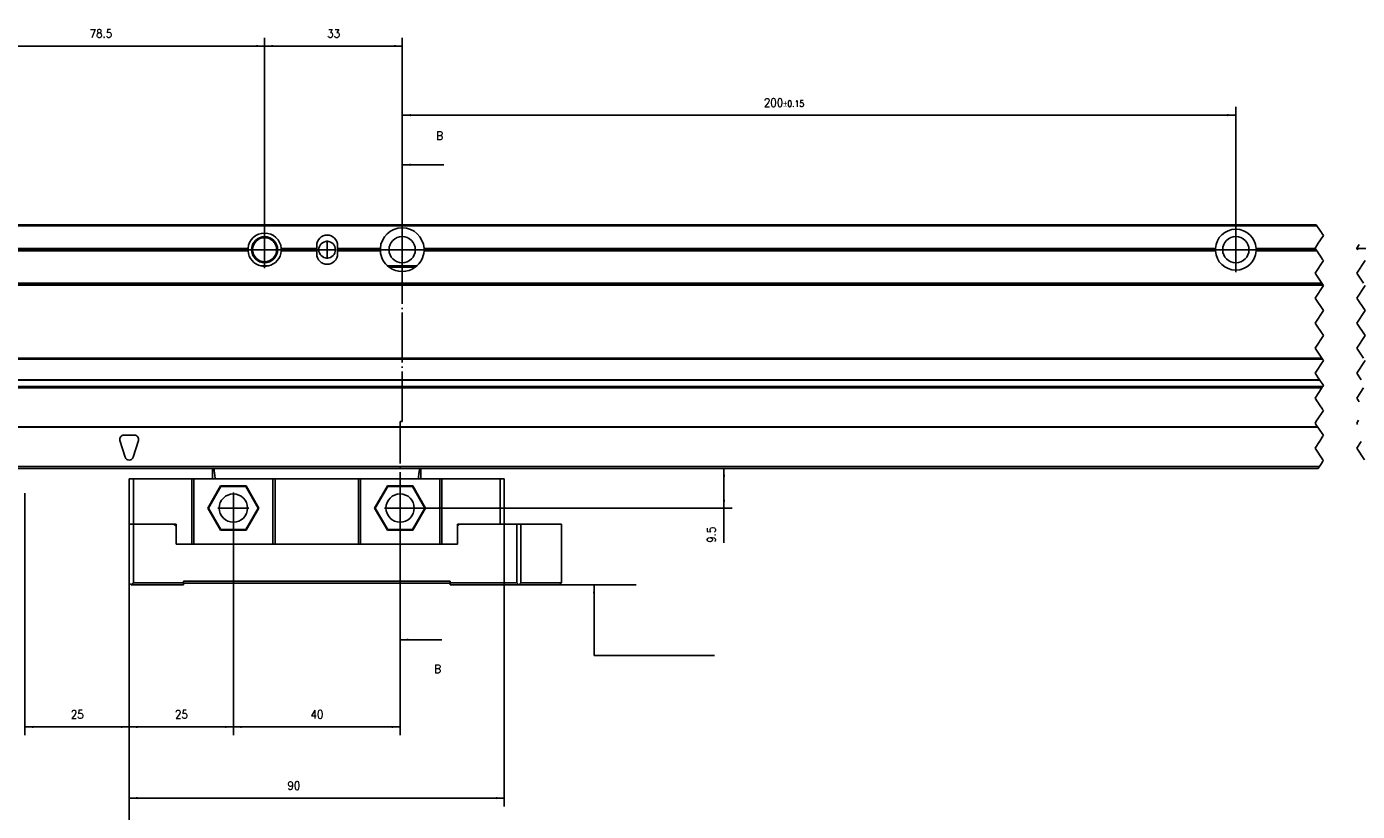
# Model space of a CAD drawing. Header units: inches. Extents: x -235 to 4016, y -109 to 485.
# Tile 7 of 29: x -49 to 271, y 116 to 305. Entities that reach past the tile are written whole.
import ezdxf

# ---------------------------------------------------------------- set-up
doc = ezdxf.new("R2010")
doc.units = ezdxf.units.IN
doc.linetypes.add('DOT_CENTER', pattern=[14, 12, -1, 0, -1])
doc.layers.add('1', color=7, linetype='Continuous')
doc.styles.add('CONVERTER_11', font='txt.shx', dxfattribs={"width": 0.9})
doc.dimstyles.new('ME10_DIM_27', dxfattribs={"dimtxt": 2, "dimasz": 2, "dimexe": 2, "dimexo": 0, "dimgap": 2, "dimtad": 1, "dimdsep": 46, "dimtxsty": 'CONVERTER_11', "dimsah": 1, "dimcen": 0.09, "dimclrd": 2, "dimclre": 2, "dimclrt": 2, "dimadec": 0, "dimazin": 0, "dimtfac": 1, "dimtdec": 4, "dimtix": 1, "dimtmove": 0, "dimatfit": 3, "dimfxl": 1, "dimtolj": 1, "dimtzin": 0, "dimarcsym": 0})
doc.dimstyles.new('ME10_DIM_28', dxfattribs={"dimtxt": 2, "dimasz": 2, "dimexe": 2, "dimexo": 0, "dimgap": 2, "dimtad": 1, "dimdsep": 46, "dimtxsty": 'CONVERTER_11', "dimsah": 1, "dimcen": 0.09, "dimclrd": 2, "dimclre": 2, "dimclrt": 2, "dimadec": 0, "dimazin": 0, "dimtfac": 1, "dimtdec": 4, "dimtix": 1, "dimtmove": 0, "dimatfit": 3, "dimfxl": 1, "dimtolj": 1, "dimtzin": 0, "dimarcsym": 0})
doc.dimstyles.new('ME10_DIM_29', dxfattribs={"dimtxt": 2, "dimasz": 2, "dimexe": 2, "dimexo": 0, "dimgap": 2, "dimtad": 1, "dimdsep": 46, "dimtxsty": 'CONVERTER_11', "dimsah": 1, "dimcen": 0.09, "dimclrd": 2, "dimclre": 2, "dimclrt": 2, "dimadec": 0, "dimazin": 0, "dimtfac": 1, "dimtdec": 4, "dimtix": 1, "dimtmove": 0, "dimatfit": 3, "dimfxl": 1, "dimtolj": 1, "dimtzin": 0, "dimarcsym": 0})
doc.dimstyles.new('ME10_DIM_30', dxfattribs={"dimtxt": 2, "dimasz": 2, "dimexe": 2, "dimexo": 0, "dimgap": 2, "dimtad": 1, "dimdsep": 46, "dimtxsty": 'CONVERTER_11', "dimsah": 1, "dimcen": 0.09, "dimclrd": 2, "dimclre": 2, "dimclrt": 2, "dimadec": 0, "dimazin": 0, "dimtfac": 1, "dimtdec": 4, "dimtix": 1, "dimtmove": 0, "dimatfit": 3, "dimfxl": 1, "dimtolj": 1, "dimtzin": 0, "dimarcsym": 0})
doc.dimstyles.new('ME10_DIM_31', dxfattribs={"dimtxt": 2, "dimasz": 2, "dimexe": 2, "dimexo": 0, "dimgap": 2, "dimtad": 1, "dimdsep": 46, "dimtxsty": 'CONVERTER_11', "dimsah": 1, "dimcen": 0.09, "dimclrd": 2, "dimclre": 2, "dimclrt": 2, "dimadec": 0, "dimazin": 0, "dimtfac": 1, "dimtdec": 4, "dimtix": 1, "dimtmove": 0, "dimatfit": 3, "dimfxl": 1, "dimtolj": 1, "dimtzin": 0, "dimarcsym": 0})
doc.dimstyles.new('ME10_DIM_38', dxfattribs={"dimtxt": 2, "dimasz": 2, "dimexe": 2, "dimexo": 0, "dimgap": 2, "dimtad": 1, "dimdsep": 46, "dimtxsty": 'CONVERTER_11', "dimsah": 1, "dimcen": 0.09, "dimclrd": 2, "dimclre": 2, "dimclrt": 2, "dimadec": 0, "dimazin": 0, "dimtol": 1, "dimtp": 0.15, "dimtm": 0.15, "dimtfac": 0.75, "dimtix": 1, "dimtmove": 0, "dimatfit": 3, "dimfxl": 1, "dimtolj": 1, "dimtzin": 0, "dimarcsym": 0})
doc.dimstyles.new('ME10_DIM_39', dxfattribs={"dimtxt": 2, "dimasz": 2, "dimexe": 2, "dimexo": 0, "dimgap": 2, "dimtad": 1, "dimdsep": 46, "dimtxsty": 'CONVERTER_11', "dimsah": 1, "dimcen": 0.09, "dimclrd": 2, "dimclre": 2, "dimclrt": 2, "dimadec": 0, "dimazin": 0, "dimtfac": 1, "dimtdec": 4, "dimtix": 1, "dimtmove": 0, "dimatfit": 3, "dimfxl": 1, "dimtolj": 1, "dimtzin": 0, "dimarcsym": 0})
doc.dimstyles.new('ME10_DIM_40', dxfattribs={"dimtxt": 2, "dimasz": 2, "dimexe": 2, "dimexo": 0, "dimgap": 2, "dimtad": 1, "dimdsep": 46, "dimtxsty": 'CONVERTER_11', "dimsah": 1, "dimcen": 0.09, "dimclrd": 2, "dimclre": 2, "dimclrt": 2, "dimadec": 0, "dimazin": 0, "dimtfac": 1, "dimtdec": 4, "dimtix": 1, "dimtmove": 0, "dimatfit": 3, "dimfxl": 1, "dimtolj": 1, "dimtzin": 0, "dimarcsym": 0})
doc.dimstyles.get("Standard").update_dxf_attribs({"dimtxt": 0.18, "dimasz": 0.18, "dimexe": 0.18, "dimexo": 0.0625, "dimgap": 0.09, "dimtad": 0, "dimtih": 1, "dimtoh": 1, "dimdec": 4, "dimzin": 0, "dimdsep": 46, "dimtxsty": 'Standard', "dimcen": 0.09, "dimadec": 0, "dimazin": 0, "dimtfac": 1, "dimtdec": 4, "dimtofl": 0, "dimtmove": 0, "dimatfit": 3, "dimfxl": 1, "dimtolj": 1, "dimtzin": 0, "dimarcsym": 0})

# ---------------------------------------------------------------- blocks, each defined once
blk = doc.blocks.new('L-28_CABEZA__4', base_point=(-24.07, 170.77))
at = {"color": 7, "linetype": 'Continuous'}
for p, q in [((-4.07, 196.22), (-4.07, 198.73)), ((-3.75, 198.73), (-3.79, 198.73)), ((-3.75, 198.73), (45.6, 198.73)), ((45.65, 198.73), (45.6, 198.73)), ((45.93, 196.22), (45.93, 198.73)), ((-23.07, 196.22), (-24.07, 196.22)), ((-24.07, 196.22), (-24.07, 185.37)), ((-23.07, 196.22), (-9.07, 196.22)), ((-23.07, 185.37), (-23.07, 196.22)), ((-8.57, 196.22), (-9.07, 196.22)), ((-9.07, 180.57), (-9.07, 196.22)), ((-4.07, 196.22), (-8.57, 196.22)), ((-8.57, 196.22), (-8.57, 180.57)), ((-3.43, 196.22), (-4.07, 196.22)), ((10.43, 196.22), (-3.43, 196.22)), ((10.93, 196.22), (10.43, 196.22)), ((10.43, 180.57), (10.43, 196.22)), ((10.93, 196.22), (30.93, 196.22)), ((10.93, 196.22), (10.93, 180.57)), ((30.93, 196.22), (30.93, 180.57)), ((30.93, 196.22), (31.43, 196.22)), ((31.43, 180.57), (31.43, 196.22)), ((45.28, 196.22), (31.43, 196.22)), ((45.93, 196.22), (45.28, 196.22)), ((50.43, 196.22), (45.93, 196.22)), ((50.93, 196.22), (50.43, 196.22)), ((50.43, 196.22), (50.43, 180.57)), ((50.93, 196.22), (64.93, 196.22)), ((50.93, 180.57), (50.93, 196.22)), ((64.93, 196.22), (65.93, 196.22)), ((64.93, 185.37), (64.93, 196.22)), ((65.93, 196.22), (65.93, 185.37)), ((-2.13, 194.53), (-5.2, 189.22)), ((-2.05, 194.37), (-5.02, 189.22)), ((3.99, 194.53), (-2.13, 194.53)), ((-2.05, 194.37), (-2.13, 194.53)), ((3.9, 194.37), (-2.05, 194.37)), ((3.9, 194.37), (3.99, 194.53)), ((6.87, 189.22), (3.9, 194.37)), ((7.05, 189.22), (3.99, 194.53)), ((37.87, 194.53), (34.8, 189.22)), ((37.95, 194.37), (34.98, 189.22)), ((43.99, 194.53), (37.87, 194.53)), ((37.95, 194.37), (37.87, 194.53)), ((43.9, 194.37), (37.95, 194.37)), ((43.9, 194.37), (43.99, 194.53)), ((46.87, 189.22), (43.9, 194.37)), ((47.05, 189.22), (43.99, 194.53)), ((-5.02, 189.22), (-5.2, 189.22)), ((-2.13, 183.92), (-5.2, 189.22)), ((-2.05, 184.07), (-5.02, 189.22)), ((6.87, 189.22), (3.9, 184.07)), ((7.05, 189.22), (3.99, 183.92)), ((6.87, 189.22), (7.05, 189.22)), ((34.98, 189.22), (34.8, 189.22)), ((34.8, 189.22), (37.87, 183.92)), ((34.98, 189.22), (37.95, 184.07)), ((43.9, 184.07), (46.87, 189.22)), ((43.99, 183.92), (47.05, 189.22)), ((46.87, 189.22), (47.05, 189.22)), ((-24.07, 185.37), (-23.07, 185.37)), ((-24.07, 171.27), (-24.07, 185.37)), ((-23.07, 185.37), (-23.07, 171.27)), ((-23.07, 185.37), (-13.32, 185.37)), ((-12.82, 185.37), (-13.32, 185.37)), ((-12.82, 184.87), (-13.32, 185.37)), ((-12.82, 184.87), (-12.82, 185.37)), ((55.18, 185.37), (54.68, 185.37)), ((54.68, 185.37), (54.68, 184.87)), ((55.18, 185.37), (54.68, 184.87)), ((64.93, 185.37), (55.18, 185.37)), ((65.93, 185.37), (64.93, 185.37)), ((68.93, 185.37), (65.93, 185.37)), ((68.93, 171.27), (68.93, 185.37)), ((68.93, 185.37), (69.93, 185.37)), ((69.93, 171.27), (69.93, 185.37)), ((79.67, 185.37), (69.93, 185.37)), ((79.67, 171.27), (79.67, 185.37)), ((-12.82, 180.57), (-12.82, 184.87)), ((-2.13, 183.92), (-2.05, 184.07)), ((3.99, 183.92), (-2.13, 183.92)), ((3.9, 184.07), (-2.05, 184.07)), ((3.99, 183.92), (3.9, 184.07)), ((37.95, 184.07), (37.87, 183.92)), ((37.87, 183.92), (43.99, 183.92)), ((37.95, 184.07), (43.9, 184.07)), ((43.9, 184.07), (43.99, 183.92)), ((54.68, 184.87), (54.68, 180.57)), ((-12.82, 180.57), (-9.07, 180.57)), ((-8.57, 180.57), (-9.07, 180.57)), ((10.43, 180.57), (-8.57, 180.57)), ((10.43, 180.57), (10.93, 180.57)), ((10.93, 180.57), (30.93, 180.57)), ((30.93, 180.57), (31.43, 180.57)), ((50.43, 180.57), (31.43, 180.57)), ((50.43, 180.57), (50.93, 180.57)), ((50.93, 180.57), (54.68, 180.57)), ((-24.07, 171.27), (-23.57, 170.77)), ((-23.57, 170.77), (-23.07, 171.27)), ((-11.07, 170.77), (-23.57, 170.77)), ((-23.07, 171.27), (-11.07, 171.27)), ((-11.07, 171.67), (52.93, 171.67)), ((-11.07, 171.27), (-11.07, 171.67)), ((-11.07, 171.17), (-11.07, 171.27)), ((52.93, 171.17), (-11.07, 171.17)), ((-11.07, 170.77), (-11.07, 171.17)), ((52.93, 171.67), (52.93, 171.27)), ((52.93, 171.27), (68.93, 171.27)), ((52.93, 171.27), (52.93, 171.17)), ((52.93, 171.17), (52.93, 170.77)), ((52.93, 170.77), (69.43, 170.77)), ((68.93, 171.27), (69.43, 170.77)), ((69.93, 171.27), (69.43, 170.77)), ((69.43, 170.77), (79.17, 170.77)), ((69.93, 171.27), (79.67, 171.27)), ((79.67, 171.27), (79.17, 170.77))]:
    blk.add_line(p, q, dxfattribs=at)
for centre in [(0.93, 189.22), (40.93, 189.22)]:
    blk.add_circle(centre, 3.4, dxfattribs=at)
for points, knots in [([(-3.79, 198.73), (-3.83, 198.72), (-3.89, 198.71), (-3.97, 198.7), (-4.04, 198.7), (-4.06, 198.72), (-4.07, 198.73)], [0, 0, 0, 0, 0.1022068, 0.1918089, 0.2524586, 0.2886181, 0.2886181, 0.2886181, 0.2886181]), ([(-3.43, 196.22), (-3.45, 196.43), (-3.51, 196.85), (-3.59, 197.48), (-3.67, 198.1), (-3.72, 198.52), (-3.75, 198.73)], [0, 0, 0, 0, 0.63275, 1.265494, 1.898236, 2.530923, 2.530923, 2.530923, 2.530923]), ([(45.28, 196.22), (45.31, 196.43), (45.36, 196.85), (45.44, 197.48), (45.52, 198.1), (45.58, 198.52), (45.6, 198.73)], [0, 0, 0, 0, 0.63275, 1.265494, 1.898236, 2.530923, 2.530923, 2.530923, 2.530923]), ([(45.93, 198.73), (45.92, 198.72), (45.89, 198.7), (45.83, 198.7), (45.74, 198.71), (45.68, 198.72), (45.65, 198.73)], [0, 0, 0, 0, 0.0306369, 0.0934476, 0.1830497, 0.2852565, 0.2852565, 0.2852565, 0.2852565])]:
    blk.add_open_spline(points, degree=3, knots=knots, dxfattribs=at)
at = {"layer": '1', "color": 2, "linetype": 'DOT_CENTER'}
for p, q in [((0.93, 192.96), (0.93, 185.48)), ((40.93, 192.96), (40.93, 185.48)), ((4.67, 189.22), (-2.81, 189.22)), ((44.67, 189.22), (37.19, 189.22))]:
    blk.add_line(p, q, dxfattribs=at)
blk = doc.blocks.new('L-26_PERFIL__5', base_point=(-104.13, 192.82))
at = {"color": 7, "linetype": 'Continuous'}
for p, q in [((-70.07, 257.22), (260.69, 257.22)), ((-70.07, 256.97), (260.86, 256.97)), ((-70.07, 251.22), (4.43, 251.22)), ((-70.07, 250.92), (4.44, 250.92)), ((4.44, 251.52), (-52.87, 251.52)), ((20.93, 251.52), (12.42, 251.52)), ((12.42, 250.92), (20.93, 250.92)), ((12.43, 251.22), (20.93, 251.22)), ((20.93, 251.52), (20.93, 252.22)), ((20.93, 251.22), (20.93, 251.52)), ((20.93, 250.92), (20.93, 251.22)), ((20.93, 250.22), (20.93, 250.92)), ((25.93, 252.22), (25.93, 251.52)), ((25.93, 251.52), (25.93, 251.22)), ((36.19, 251.52), (25.93, 251.52)), ((25.93, 251.22), (25.93, 250.92)), ((36.18, 251.22), (25.93, 251.22)), ((25.93, 250.92), (25.93, 250.22)), ((25.93, 250.92), (36.19, 250.92)), ((236.54, 251.52), (46.67, 251.52)), ((46.67, 250.92), (236.54, 250.92)), ((46.68, 251.22), (236.53, 251.22)), ((246.32, 251.52), (260.49, 251.52)), ((260.89, 250.92), (246.32, 250.92)), ((246.33, 251.22), (260.69, 251.22)), ((270.49, 251.52), (301.54, 251.52)), ((9.32, 247.32), (7.54, 247.32)), ((44.94, 247.32), (37.91, 247.32)), ((44.58, 247.02), (38.28, 247.02)), ((262.03, 243.22), (-70.07, 243.22)), ((-70.07, 242.97), (262.19, 242.97)), ((-70.07, 242.72), (262.36, 242.72)), ((-70.07, 225.22), (262.03, 225.22)), ((-70.07, 224.97), (262.19, 224.97)), ((261.5, 220.02), (-70.07, 220.02)), ((-70.07, 219.93), (261.56, 219.93)), ((262.27, 218.38), (-70.07, 218.38)), ((-70.07, 218.22), (262.16, 218.22)), ((262.08, 218.1), (-70.07, 218.1)), ((261.02, 208.72), (-70.07, 208.72)), ((-70.07, 208.63), (261.09, 208.63)), ((-26.28, 205.42), (-25.03, 201.42)), ((-25.32, 206.72), (-22.82, 206.72)), ((-23.12, 201.42), (-21.87, 205.42)), ((261.49, 199.22), (-70.07, 199.22)), ((-69.67, 198.72), (-4.07, 198.73)), ((-4.07, 198.73), (-3.79, 198.73)), ((-3.75, 198.73), (-3.79, 198.73)), ((-3.75, 198.73), (45.6, 198.73)), ((45.65, 198.73), (45.6, 198.73)), ((45.65, 198.73), (45.93, 198.73)), ((45.93, 198.73), (261.16, 198.72))]:
    blk.add_line(p, q, dxfattribs=at)
at = {"color": 12, "linetype": 'Continuous'}
for p, q in [((260.86, 256.97), (260.69, 257.22)), ((260.86, 256.97), (261.03, 256.72)), ((261.03, 256.72), (261.96, 255.31)), ((260.99, 252.47), (260.43, 251.62)), ((261.05, 252.55), (260.99, 252.47)), ((261.73, 253.57), (261.05, 252.55)), ((262.43, 254.62), (261.73, 253.57)), ((261.96, 255.31), (262.07, 255.15)), ((262.07, 255.15), (262.43, 254.62)), ((270.43, 251.62), (270.99, 252.47)), ((260.43, 251.62), (260.49, 251.52)), ((260.49, 251.52), (260.69, 251.22)), ((260.69, 251.22), (260.89, 250.92)), ((260.89, 250.92), (260.93, 250.87)), ((260.93, 250.87), (261.53, 249.97)), ((261.53, 249.97), (261.59, 249.88)), ((261.59, 249.88), (262.26, 248.87)), ((270.49, 251.52), (270.43, 251.62)), ((270.69, 251.22), (270.49, 251.52)), ((262.43, 248.62), (260.43, 245.62)), ((262.26, 248.87), (262.43, 248.62)), ((270.43, 245.62), (272.43, 248.62)), ((260.43, 245.62), (262.03, 243.22)), ((262.19, 242.97), (262.03, 243.22)), ((262.19, 242.97), (262.36, 242.72)), ((262.36, 242.72), (262.43, 242.62)), ((272.03, 243.22), (270.43, 245.62)), ((262.43, 242.62), (260.43, 239.62)), ((260.43, 239.62), (262.43, 236.62)), ((270.43, 239.62), (272.43, 242.62)), ((272.43, 236.62), (270.43, 239.62)), ((262.43, 236.62), (260.43, 233.62)), ((270.43, 233.62), (272.43, 236.62)), ((260.43, 233.62), (262.43, 230.62)), ((272.43, 230.62), (270.43, 233.62)), ((262.43, 230.62), (260.43, 227.62)), ((270.43, 227.62), (272.43, 230.62)), ((260.43, 227.62), (262.03, 225.22)), ((272.03, 225.22), (270.43, 227.62)), ((262.43, 224.62), (260.43, 221.62)), ((262.19, 224.97), (262.03, 225.22)), ((262.19, 224.97), (262.43, 224.62)), ((270.43, 221.62), (272.43, 224.62)), ((260.43, 221.62), (261.5, 220.02)), ((271.5, 220.02), (270.43, 221.62)), ((262.08, 218.1), (260.43, 215.62)), ((261.56, 219.93), (261.5, 220.02)), ((261.56, 219.93), (262.43, 218.62)), ((262.16, 218.22), (262.08, 218.1)), ((262.16, 218.22), (262.18, 218.25)), ((262.18, 218.25), (262.27, 218.38)), ((262.43, 218.62), (262.27, 218.38)), ((270.43, 215.62), (272.08, 218.1)), ((260.43, 215.62), (261.03, 214.71)), ((261.07, 214.66), (261.03, 214.71)), ((261.1, 214.62), (261.07, 214.66)), ((261.1, 214.62), (261.53, 213.97)), ((261.53, 213.97), (262.21, 212.95)), ((271.03, 214.71), (270.43, 215.62)), ((262.43, 212.62), (260.92, 210.37)), ((262.21, 212.95), (262.26, 212.87)), ((262.26, 212.87), (262.43, 212.62)), ((260.87, 210.28), (260.43, 209.62)), ((260.43, 209.62), (260.66, 209.27)), ((260.66, 209.27), (261.02, 208.72)), ((260.92, 210.37), (260.87, 210.28)), ((261.02, 208.72), (261.09, 208.63)), ((261.09, 208.63), (262.43, 206.62)), ((270.43, 209.62), (270.87, 210.28)), ((270.66, 209.27), (270.43, 209.62)), ((261.47, 205.19), (260.43, 203.62)), ((261.55, 205.3), (261.47, 205.19)), ((262.16, 206.22), (261.55, 205.3)), ((262.16, 206.22), (262.33, 206.47)), ((262.43, 206.62), (262.33, 206.47)), ((270.43, 203.62), (271.47, 205.19)), ((260.43, 203.62), (262.29, 200.82)), ((272.29, 200.82), (270.43, 203.62)), ((261.16, 198.72), (261.41, 199.1)), ((261.41, 199.1), (261.49, 199.22)), ((261.79, 199.67), (261.49, 199.22)), ((261.96, 199.92), (261.79, 199.67)), ((262.31, 200.45), (261.96, 199.92)), ((262.29, 200.82), (262.43, 200.62)), ((262.43, 200.62), (262.31, 200.45))]:
    blk.add_line(p, q, dxfattribs=at)
at = {"color": 7, "linetype": 'Continuous'}
for centre, radius in [((8.43, 251.22), 3.12), ((8.43, 251.22), 2.88), ((23.43, 251.22), 2), ((41.43, 251.22), 3.15), ((241.43, 251.22), 3.15)]:
    blk.add_circle(centre, radius, dxfattribs=at)
for centre, radius, start, end in [((41.43, 251.22), 5.25, 3.2758, 176.7242), ((241.43, 251.22), 4.9, 3.5101, 176.4899), ((8.43, 251.22), 4, 4.3012, 175.6988), ((23.43, 252.22), 2.5, 360, 180), ((8.43, 251.22), 4, 175.6988, 180), ((8.43, 251.22), 4, 180, 184.3012), ((8.43, 251.22), 4, 184.3012, 257.1614), ((8.43, 251.22), 4, 282.8386, 355.6988), ((8.43, 251.22), 4, 0, 4.3012), ((8.43, 251.22), 4, 355.6988, 0), ((23.43, 250.22), 2.5, 180, 0), ((41.43, 251.22), 5.25, 176.7242, 180), ((41.43, 251.22), 5.25, 180, 183.2758), ((41.43, 251.22), 5.25, 183.2758, 233.1301), ((41.43, 251.22), 5.25, 306.8699, 356.7242), ((41.43, 251.22), 5.25, 0, 3.2758), ((41.43, 251.22), 5.25, 356.7242, 0), ((241.43, 251.22), 4.9, 176.4899, 180), ((241.43, 251.22), 4.9, 180, 183.5101), ((241.43, 251.22), 4.9, 183.5101, 356.4899), ((241.43, 251.22), 4.9, 0, 3.5101), ((241.43, 251.22), 4.9, 356.4899, 0), ((8.43, 251.22), 4, 257.1614, 282.8386), ((41.43, 251.22), 5.25, 233.1301, 306.8699), ((-25.32, 205.72), 1, 90, 197.354), ((-22.82, 205.72), 1, 342.646, 90), ((-24.07, 201.72), 1, 197.354, 342.646)]:
    blk.add_arc(centre, radius, start, end, dxfattribs=at)
at = {"layer": '1', "color": 2, "linetype": 'DOT_CENTER'}
for p, q in [((8.43, 255.62), (8.43, 246.82)), ((8.43, 255.62), (8.43, 246.82)), ((41.43, 257), (41.43, 245.45)), ((241.43, 256.61), (241.43, 245.83)), ((23.43, 253.42), (23.43, 249.02)), ((12.83, 251.22), (4.03, 251.22)), ((12.83, 251.22), (4.03, 251.22)), ((25.63, 251.22), (21.23, 251.22)), ((47.2, 251.22), (35.65, 251.22)), ((246.82, 251.22), (236.04, 251.22))]:
    blk.add_line(p, q, dxfattribs=at)
blk = doc.blocks.new('L-28__7', base_point=(-104.13, 170.77))
for name, p in [('L-26_PERFIL__5', (-104.13, 192.82)), ('L-28_CABEZA__4', (-24.07, 170.77))]:
    blk.add_blockref(name, p)
blk = doc.blocks.new('*D73')
at = {"layer": '1', "color": 2, "linetype": 'Continuous'}
for p, q in [((-69.67, 198.72), (120.63, 198.72)), ((118.63, 189.22), (118.63, 198.72)), ((40.93, 189.22), (120.63, 189.22)), ((118.63, 180.9), (118.63, 189.22))]:
    blk.add_line(p, q, dxfattribs=at)
at = {"layer": '1', "color": 2}
for points in [[(118.9, 196.72), (118.37, 196.72), (118.63, 198.72)], [(118.37, 191.22), (118.9, 191.22), (118.63, 189.22)]]:
    blk.add_solid(points, dxfattribs=at)
at = {"layer": '1', "color": 2, "insert": (116.63, 180.9), "char_height": 2, "attachment_point": 7, "rotation": 90, "line_spacing_factor": 0.60024, "style": 'CONVERTER_11'}
blk.add_mtext('9.5', dxfattribs=at)
blk = doc.blocks.new('*D74')
at = {"layer": '1', "color": 2, "linetype": 'Continuous'}
for p, q in [((0.93, 189.22), (0.93, 134.71)), ((40.93, 189.22), (40.93, 134.71)), ((0.93, 136.71), (40.93, 136.71))]:
    blk.add_line(p, q, dxfattribs=at)
at = {"layer": '1', "color": 2}
for points in [[(2.93, 136.97), (2.93, 136.44), (0.93, 136.71)], [(38.93, 136.44), (38.93, 136.97), (40.93, 136.71)]]:
    blk.add_solid(points, dxfattribs=at)
at = {"layer": '1', "color": 2, "insert": (19.43, 138.71), "char_height": 2, "attachment_point": 7, "rotation": 0.0001, "line_spacing_factor": 0.60024, "style": 'CONVERTER_11'}
blk.add_mtext('40', dxfattribs=at)
blk = doc.blocks.new('*D75')
at = {"layer": '1', "color": 2, "linetype": 'Continuous'}
for p, q in [((0.93, 189.22), (0.93, 134.71)), ((-24.07, 185.37), (-24.07, 134.71)), ((-24.07, 136.71), (0.93, 136.71))]:
    blk.add_line(p, q, dxfattribs=at)
at = {"layer": '1', "color": 2}
for points in [[(-22.07, 136.97), (-22.07, 136.44), (-24.07, 136.71)], [(-1.07, 136.44), (-1.07, 136.97), (0.93, 136.71)]]:
    blk.add_solid(points, dxfattribs=at)
at = {"layer": '1', "color": 2, "insert": (-13.07, 138.71), "char_height": 2, "attachment_point": 7, "rotation": 0.0001, "line_spacing_factor": 0.60024, "style": 'CONVERTER_11'}
blk.add_mtext('25', dxfattribs=at)
blk = doc.blocks.new('*D76')
at = {"layer": '1', "color": 2, "linetype": 'Continuous'}
for p, q in [((65.93, 185.37), (65.93, 117.63)), ((-24.07, 171.27), (-24.07, 117.63)), ((-24.07, 119.63), (65.93, 119.63))]:
    blk.add_line(p, q, dxfattribs=at)
at = {"layer": '1', "color": 2}
for points in [[(-22.07, 119.89), (-22.07, 119.36), (-24.07, 119.63)], [(63.93, 119.36), (63.93, 119.89), (65.93, 119.63)]]:
    blk.add_solid(points, dxfattribs=at)
at = {"layer": '1', "color": 2, "insert": (13.89, 121.63), "char_height": 2, "attachment_point": 7, "rotation": 0.0001, "line_spacing_factor": 0.60024, "style": 'CONVERTER_11'}
blk.add_mtext('90', dxfattribs=at)
blk = doc.blocks.new('*D77')
at = {"layer": '1', "color": 2, "linetype": 'Continuous'}
for p, q in [((-49.07, 192.82), (-49.07, 134.71)), ((-24.07, 171.27), (-24.07, 134.71)), ((-49.07, 136.71), (-24.07, 136.71))]:
    blk.add_line(p, q, dxfattribs=at)
at = {"layer": '1', "color": 2}
for points in [[(-47.07, 136.97), (-47.07, 136.44), (-49.07, 136.71)], [(-26.07, 136.44), (-26.07, 136.97), (-24.07, 136.71)]]:
    blk.add_solid(points, dxfattribs=at)
at = {"layer": '1', "color": 2, "insert": (-38.07, 138.71), "char_height": 2, "attachment_point": 7, "rotation": 0.0001, "line_spacing_factor": 0.60024, "style": 'CONVERTER_11'}
blk.add_mtext('25', dxfattribs=at)
blk = doc.blocks.new('*D84')
at = {"layer": '1', "color": 2, "linetype": 'Continuous'}
for p, q in [((41.43, 251.22), (41.43, 285.51)), ((241.43, 251.22), (241.43, 285.51)), ((41.43, 283.51), (241.43, 283.51))]:
    blk.add_line(p, q, dxfattribs=at)
at = {"layer": '1', "color": 2}
for points in [[(43.43, 283.78), (43.43, 283.25), (41.43, 283.51)], [(239.43, 283.25), (239.43, 283.78), (241.43, 283.51)]]:
    blk.add_solid(points, dxfattribs=at)
at = {"layer": '1', "color": 2, "insert": (128.21, 285.51), "char_height": 2, "attachment_point": 7, "rotation": 0.0001, "line_spacing_factor": 0.60024, "style": 'CONVERTER_11'}
blk.add_mtext('\\C2;200\\C2;\\H1.5;{\\Fgdt;`}0.15', dxfattribs=at)
blk = doc.blocks.new('*D85')
at = {"layer": '1', "color": 2, "linetype": 'Continuous'}
for p, q in [((-70.07, 256.22), (-70.07, 302.1)), ((8.43, 251.22), (8.43, 302.1)), ((8.43, 300.1), (-70.07, 300.1))]:
    blk.add_line(p, q, dxfattribs=at)
at = {"layer": '1', "color": 2}
for points in [[(-68.07, 300.36), (-68.07, 299.83), (-70.07, 300.1)], [(6.43, 299.83), (6.43, 300.36), (8.43, 300.1)]]:
    blk.add_solid(points, dxfattribs=at)
at = {"layer": '1', "color": 2, "insert": (-33.55, 302.1), "char_height": 2, "attachment_point": 7, "rotation": 0.0001, "line_spacing_factor": 0.60024, "style": 'CONVERTER_11'}
blk.add_mtext('78.5', dxfattribs=at)
blk = doc.blocks.new('*D86')
at = {"layer": '1', "color": 2, "linetype": 'Continuous'}
for p, q in [((8.43, 251.22), (8.43, 302.1)), ((41.43, 251.22), (41.43, 302.1)), ((41.43, 300.1), (8.43, 300.1))]:
    blk.add_line(p, q, dxfattribs=at)
at = {"layer": '1', "color": 2}
for points in [[(10.43, 300.36), (10.43, 299.83), (8.43, 300.1)], [(39.43, 299.83), (39.43, 300.36), (41.43, 300.1)]]:
    blk.add_solid(points, dxfattribs=at)
at = {"layer": '1', "color": 2, "insert": (23.43, 302.1), "char_height": 2, "attachment_point": 7, "rotation": 0.0001, "line_spacing_factor": 0.60024, "style": 'CONVERTER_11'}
blk.add_mtext('33', dxfattribs=at)
blk = doc.blocks.new('B-B__1', base_point=(40.93, 149.64))
at = {"layer": '1', "color": 2, "linetype": 'DOT_CENTER'}
for p, q in [((41.43, 210.02), (41.43, 271.6)), ((40.93, 210.02), (41.43, 210.02)), ((40.93, 157.64), (40.93, 210.02))]:
    blk.add_line(p, q, dxfattribs=at)
at = {"layer": '1', "color": 7}
for points in [[(43.43, 271.87), (43.43, 271.34), (41.43, 271.6)], [(42.93, 157.9), (42.93, 157.38), (40.93, 157.64)]]:
    blk.add_solid(points, dxfattribs=at)
at = {"layer": '1', "color": 2, "char_height": 2, "attachment_point": 5, "line_spacing_factor": 1.20048, "style": 'CONVERTER_11'}
for insert in [(50.43, 278.6), (49.93, 150.64)]:
    blk.add_mtext('B', dxfattribs=dict(at, insert=insert))
at = {"layer": '1', "color": 7, "linetype": 'Continuous', "has_arrowhead": 0}
for points in [[(41.43, 276.6), (41.43, 271.6)], [(41.43, 271.6), (51.43, 271.6)], [(41.43, 271.6), (41.43, 266.6)], [(41.43, 210.02), (41.43, 215.02)], [(40.93, 210.02), (40.93, 205.02)], [(40.93, 210.02), (41.43, 210.02)], [(41.43, 210.02), (40.93, 210.02)], [(40.93, 157.64), (40.93, 162.64)], [(40.93, 157.64), (50.93, 157.64)], [(40.93, 152.64), (40.93, 157.64)]]:
    blk.add_leader(points, dimstyle='Standard', dxfattribs=at)
blk = doc.blocks.new('A', base_point=(270.5, 214.12))
at = {"layer": '1', "color": 7, "linetype": 'Continuous'}
for p, q in [((-24.075, 171.4), (-24.075, 44.4)), ((75.164, 170.772), (97.586, 170.772))]:
    blk.add_line(p, q, dxfattribs=at)
at = {"layer": '1', "color": 2}
blk.add_solid([(87.718, 168.772), (87.192, 168.772), (87.455, 170.772)], dxfattribs=at)
blk.add_blockref('L-28__7', (-104.134, 170.772))
at = {"layer": '1'}
blk.add_blockref('B-B__1', (40.927, 149.64), dxfattribs=at)
for base, p1, p2, dimstyle, picture, middle in [((8.427, 300.098), (-70.073, 256.218), (8.427, 251.22), 'ME10_DIM_39', '*D85', (-30.823, 303.098)), ((-49.073, 136.707), (-24.075, 171.272), (-49.073, 192.818), 'ME10_DIM_31', '*D77', (-36.574, 139.707)), ((-24.073, 136.707), (0.927, 189.222), (-24.073, 185.372), 'ME10_DIM_29', '*D75', (-11.573, 139.707)), ((-24.075, 119.627), (65.927, 185.372), (-24.075, 171.272), 'ME10_DIM_30', '*D76', (15.386, 122.627))]:
    dim = blk.add_linear_dim(base=base, p1=p1, p2=p2, dimstyle=dimstyle, dxfattribs=at)
    dim.commit()
    dim.dimension.update_dxf_attribs({"geometry": picture, "text_midpoint": middle, "text_rotation": 0.00014})
for p1, p2, distance, dimstyle, picture, middle in [((8.427, 251.22), (41.427, 251.22), 48.878, 'ME10_DIM_40', '*D86', (24.927, 303.098)), ((241.427, 251.22), (41.427, 251.22), -32.294, 'ME10_DIM_38', '*D84', (133.458, 286.514)), ((40.927, 189.222), (0.927, 189.222), 52.515, 'ME10_DIM_28', '*D74', (20.927, 139.707))]:
    dim = blk.add_aligned_dim(p1=p1, p2=p2, distance=distance, dimstyle=dimstyle, dxfattribs=at)
    dim.commit()
    dim.dimension.update_dxf_attribs({"geometry": picture, "text_midpoint": middle, "text_rotation": 0.00014})
dim = blk.add_linear_dim(base=(118.632, 189.222), p1=(-69.673, 198.72), p2=(40.927, 189.222), angle=90, dimstyle='ME10_DIM_27', dxfattribs=at)
dim.commit()
dim.dimension.update_dxf_attribs({"geometry": '*D73', "text_midpoint": (115.632, 182.729), "text_rotation": 90})
at = {"layer": '1', "color": 2, "linetype": 'Continuous', "has_arrowhead": 0}
blk.add_leader([(87.455, 170.772), (87.455, 153.862), (116.329, 153.862)], dimstyle='Standard', dxfattribs=at)

msp = doc.modelspace()

# ---------------------------------------------------------------- block references
msp.add_blockref('A', (270.5, 214.12))

doc.saveas('drawing.dxf')
